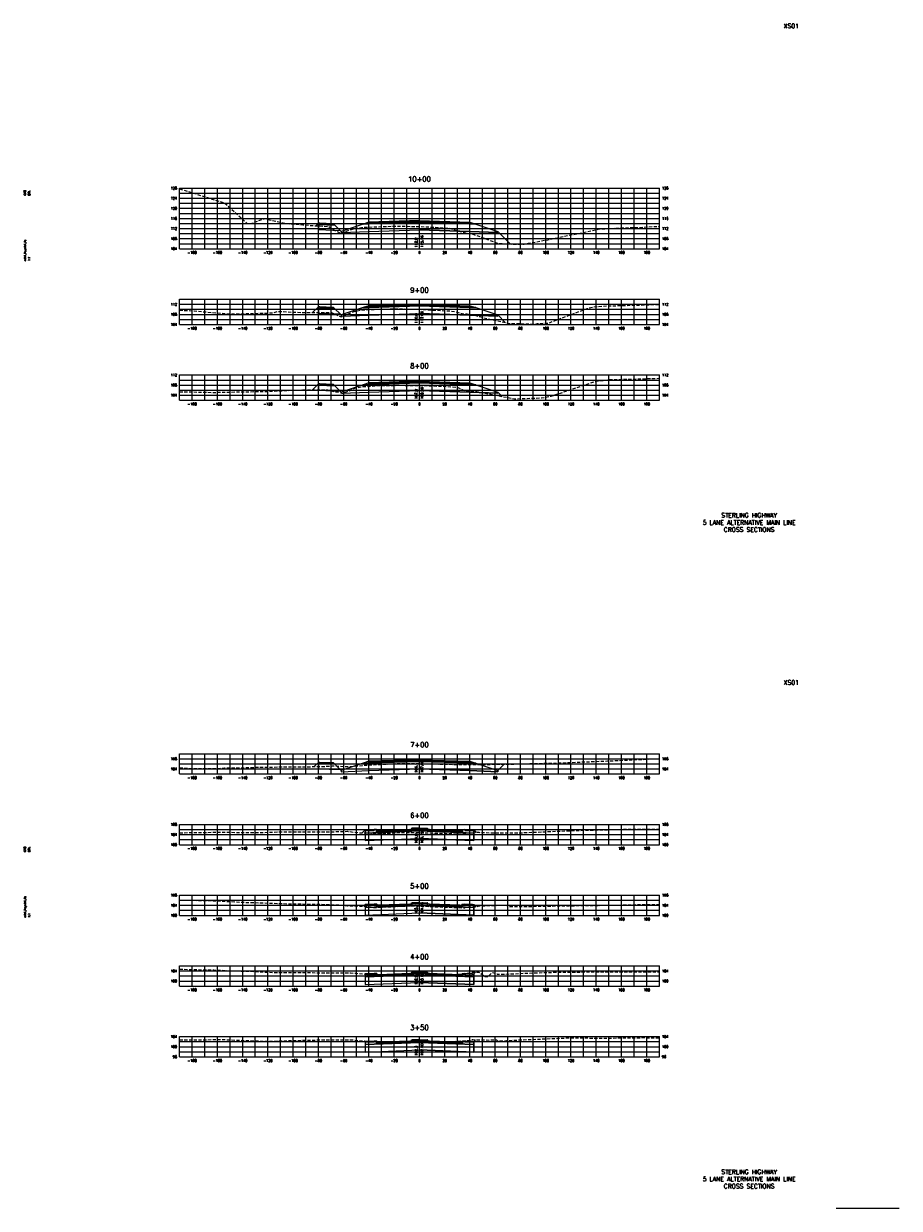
# Model space of a CAD drawing. Extents: x 37 to 10140, y -1968 to 9206.
# Tile 1 of 105: x 37 to 730, y 0 to 938. Entities that reach past the tile are written whole.
import ezdxf
from ezdxf.enums import TextEntityAlignment as Align

# ---------------------------------------------------------------- set-up
doc = ezdxf.new("R2010")
doc.units = 0
doc.header["$LTSCALE"] = 20
doc.header["$MEASUREMENT"] = 0
doc.linetypes.add('HIDDEN_050%', pattern=[0.1875, 0.125, -0.0625])
doc.layers.get('0').update_dxf_attribs({"color": 101})
for name, color, linetype in [('S-AT-TXT175', 6, 'Continuous'), ('S-AT-TXT80', 1, 'Continuous'), ('XDATUM', 3, 'Continuous'), ('XEG', 1, 'HIDDEN_050%'), ('XFG', 2, 'Continuous'), ('XGRID', 251, 'Continuous'), ('XGRIDT', 2, 'Continuous'), ('XREF-BORDER', 7, 'Continuous')]:
    doc.layers.add(name, color=color, linetype=linetype)
doc.styles.add('L100', font='simplex.shx', dxfattribs={"height": 2})
doc.styles.add('L175', font='ROMANSM.shx', dxfattribs={"height": 3.5})
doc.styles.add('L80', font='ROMANSM.shx', dxfattribs={"height": 1.6})

# ---------------------------------------------------------------- blocks, each defined once
blk = doc.blocks.new('03025_00_att1')
at = {"layer": 'S-AT-TXT175', "style": 'L175'}
for tag, p in [('NUM', (32.402, 20.822)), ('LINE1', (30.64, 1.444)), ('LINE2', (30.64, 1.161)), ('LINE3', (30.64, 0.877))]:
    blk.add_attdef(tag, text='', height=0.175, dxfattribs=at).set_placement(p, align=Align.CENTER)
at = {"layer": 'S-AT-TXT80', "style": 'L80'}
for tag, p in [('DESIGNED', (2.094, 14.201)), ('CHECKED', (2.265, 14.201)), ('DRAFTED', (2.436, 14.201)), ('PCTB', (2.094, 11.605)), ('PSCALE', (2.265, 11.605)), ('PVIEW', (2.436, 11.605))]:
    blk.add_attdef(tag, p, '', height=0.08, rotation=90, dxfattribs=at)

msp = doc.modelspace()

# ---------------------------------------------------------------- linework, layer by layer
msp.add_line((680, 0), (730, 0))
at = {"layer": 'XDATUM', "flags": 128}
for points in [[(267.96, 778.15), (270, 780.19), (270, 775.19), (287.21, 774.5), (288, 773.71), (288, 772.82), (310, 773.7), (350, 774.98), (390, 773.7), (412, 772.82), (412, 773.71), (421.94, 763.76)], [(265.4, 709.39), (270, 713.99), (270, 708.99), (287.21, 708.3), (288, 707.51), (288, 706.62), (310, 707.5), (350, 708.78), (390, 707.5), (412, 706.62), (412, 707.51), (417.99, 701.52)], [(265.27, 648.26), (270, 652.98), (270, 647.98), (287.21, 647.29), (288, 646.5), (288, 645.62), (310, 646.5), (350, 647.78), (390, 646.5), (412, 645.62), (412, 646.5), (415.51, 642.99)], [(266.64, 349.82), (270, 353.18), (270, 348.18), (287.21, 347.49), (288, 346.7), (288, 345.81), (310, 346.69), (350, 347.97), (390, 346.69), (412, 345.81), (412, 346.7), (417.01, 351.71)], [(304.67, 297.29), (307, 299.63), (307, 291.23), (350, 292.95), (393, 291.23), (393, 299.63), (394.85, 297.77)], [(305.7, 239.33), (307, 240.63), (307, 232.23), (350, 233.95), (393, 232.23), (393, 240.63), (394.74, 238.89)], [(306.9, 185.52), (307, 185.63), (307, 177.23), (350, 178.95), (393, 177.23), (393, 185.63), (394.4, 187.03)], [(306.56, 132.57), (307, 132.13), (307, 123.73), (350, 125.45), (393, 123.73), (393, 132.13), (394.34, 133.46)]]:
    msp.add_lwpolyline(points, dxfattribs=at)
at = {"layer": 'XEG', "flags": 128}
for points in [[(160, 807.5), (195.89, 796.12), (211.91, 781.44), (213.37, 780.19), (216.15, 779.9), (217.36, 780.18), (227.35, 783.87), (244.27, 780.07), (257.75, 779), (266.49, 778.22), (278.1, 777.62), (281.59, 775.13), (287.63, 772.37), (290.47, 773.33), (298.2, 775.97), (299.53, 776.2), (304.14, 776.89), (314.81, 777.36), (317.54, 777.46), (321.08, 777.58), (332.82, 777.87), (346.48, 777.61), (350, 777.57), (350.46, 777.56), (353.9, 777.4), (365.94, 776.89), (371.54, 776.26), (373.68, 776.16), (379.5, 774.58), (380.65, 773.94), (390.48, 771.99), (391.78, 771.72), (397.71, 769.61), (409.51, 765.26), (412.85, 764.12), (415.27, 764.04), (428.27, 763.51), (432.89, 763.54), (436.42, 764.33), (451.61, 767.15), (459.58, 768.74), (491.6, 775.45), (493.75, 775.74), (516.25, 776.74), (524.12, 776.92), (534.67, 777.51), (540, 777.76)], [(160, 711.33), (166.5, 711.05), (171.69, 710.71), (200.8, 708.3), (231.56, 709.13), (234.27, 709.21), (237.6, 710.34), (238.66, 710.31), (241.37, 710.21), (259.58, 709.36), (276.24, 709.44), (280.31, 709.52), (286.48, 706.67), (287.92, 706.05), (296.75, 709.7), (298.38, 710.24), (303.63, 711.39), (304.49, 711.62), (306.72, 711.68), (318.23, 712.14), (320.86, 712.17), (334.2, 712.38), (348.77, 712.05), (350, 712.02), (351.55, 711.98), (364.61, 711.21), (366.77, 711.05), (373.85, 710.81), (374.76, 710.76), (378.8, 709.96), (384.76, 708.54), (387.89, 708.34), (391.94, 708.02), (399.56, 705.67), (421.18, 700.8), (432.97, 700.59), (441.59, 700.31), (443.36, 700.74), (452.06, 701.07), (482.75, 712.59), (487.18, 713.89), (498.47, 714.7), (498.97, 714.71), (499.76, 714.73), (530.92, 715.55), (540, 715.92)], [(160, 646.76), (186.01, 646.21), (186.21, 646.21), (186.36, 646.21), (228.99, 647.03), (231.62, 647.09), (253.55, 648.09), (257.35, 648.13), (267.25, 648.29), (277.47, 648.33), (281.13, 647.29), (288.71, 645.68), (289.69, 645.71), (296.44, 648.34), (298.75, 649.5), (300.76, 649.92), (305.23, 650.8), (314.98, 651.37), (319.37, 651.6), (333.95, 651.82), (335.58, 651.83), (350, 651.65), (351.46, 651.64), (353.07, 651.61), (366.9, 651.1), (367.91, 651.06), (368.6, 651.02), (380.09, 650.27), (380.47, 650.15), (386.32, 647.52), (392.47, 647.26), (393.63, 647.23), (394.06, 647.12), (425.36, 641.09), (426.13, 641.11), (435.4, 641.43), (446.03, 641.84), (446.69, 641.88), (454.06, 643.24), (454.2, 643.28), (458.88, 644.82), (489.56, 654.94), (490.21, 655.06), (500.91, 656.37), (501, 656.37), (526.94, 657), (535.55, 657.22), (540, 657.39)], [(160, 348.98), (161.05, 348.96), (166.44, 348.46), (178.72, 348.21), (191.04, 348.4), (195.53, 348.75), (200.48, 348.92), (201.72, 348.96), (211.32, 348.98), (222.92, 349.41), (233.01, 349.34), (237.56, 349.63), (259.01, 349.67), (259.12, 349.67), (259.39, 349.67), (259.77, 349.68), (274.49, 349.98), (277.07, 350.13), (280.9, 350.37), (283.15, 350.39), (285.3, 350.29), (287.03, 350.07), (289.71, 349.99), (292.71, 349.96), (292.81, 349.95), (293.75, 349.89), (294.93, 349.98), (304.67, 350.74), (306.54, 350.87), (307.14, 350.92), (319.77, 351.61), (320.74, 351.69), (321.46, 351.73), (332.57, 352.24), (333.02, 352.26), (338.05, 352.35), (344.11, 352.32), (344.7, 352.31), (350, 352.21), (356.3, 352.09), (367.69, 351.76), (367.86, 351.76), (367.93, 351.75), (368.05, 351.75), (385.24, 351.48), (386.75, 351.45), (388.31, 351.42), (388.79, 351.38), (389.65, 351.38), (390.47, 351.45), (393.56, 351.51), (417.47, 351.72), (419.61, 351.8), (421.62, 351.82), (453.62, 352.56), (460.49, 352.73), (464.34, 352.89), (499.01, 354.33), (533.42, 355.86), (540, 356.11)], [(160, 297.42), (162.17, 297.46), (192.84, 297.92), (216.12, 297.6), (227.25, 297.73), (241.57, 298.2), (275.02, 298.29), (281.41, 298.27), (292.69, 298.58), (293.48, 298.52), (303.27, 297.3), (305.51, 297.29), (309.55, 297.45), (310.7, 297.34), (311.53, 297.3), (311.8, 296.96), (312.22, 296.5), (317.63, 296.73), (325.07, 297.09), (330.19, 297.34), (336.3, 297.62), (339.07, 297.66), (341.42, 297.72), (344.89, 297.66), (347.62, 297.59), (350, 297.52), (353.8, 297.42), (358.93, 297.26), (364.18, 297.12), (370.28, 296.95), (377.18, 296.69), (384.08, 296.33), (384.49, 296.76), (384.81, 297.13), (385.8, 297.21), (386.94, 297.24), (389.85, 297.32), (392.97, 297.4), (394.46, 297.67), (395.68, 297.99), (397, 297.78), (398.64, 297.65), (410.94, 297.35), (427.48, 297.4), (429.31, 297.42), (430.67, 297.45), (461.96, 298.8), (465.46, 298.91), (467.16, 299.01), (479.77, 299.36), (517.44, 300.36), (540, 300.19)], [(160, 244.05), (171.49, 243.96), (179.14, 243.8), (189.22, 243.49), (213.4, 242.27), (231.75, 241.74), (247.66, 241.17), (268.62, 240.89), (287.63, 240.21), (293.13, 239.66), (299.02, 239.52), (299.22, 239.51), (304.35, 239.37), (304.61, 239.35), (305.39, 239.36), (311.37, 238.69), (313.56, 238.33), (313.69, 238.31), (314.27, 238.26), (319.56, 238.51), (322.5, 238.64), (327.08, 238.85), (328.29, 238.92), (338.43, 239.4), (339.2, 239.42), (343.52, 239.61), (344.22, 239.59), (349.79, 239.47), (350, 239.45), (359.49, 238.98), (360.91, 238.93), (362.36, 238.87), (373.09, 238.39), (385.68, 238.04), (386.04, 238.03), (386.7, 238.7), (386.72, 238.7), (388.71, 238.76), (389.14, 238.78), (394.72, 238.89), (394.74, 238.89), (397.3, 239.45), (399.64, 239.61), (406.36, 239.78), (415.95, 240.05), (418.84, 240.09), (419.15, 240.1), (419.31, 239.92), (419.88, 239.13), (421.22, 239.12), (426.41, 239.04), (436.19, 239.07), (472.81, 239.69), (487.49, 239.87), (506.81, 240.19), (533.08, 240.74), (540, 240.71)], [(160, 189.39), (187.13, 188.78), (199.7, 188.21), (216.27, 187.72), (233.96, 186.83), (247.39, 186.87), (283.64, 186.42), (295.51, 186.43), (300.22, 186.16), (307.45, 185.47), (311.28, 185.33), (313.58, 185.31), (314.84, 185.22), (315.56, 185.15), (315.83, 184.85), (316.27, 184.3), (320.93, 184.48), (329.11, 184.95), (335.86, 185.3), (339.89, 185.53), (343.38, 185.58), (345.5, 185.64), (349.72, 185.56), (350, 185.55), (352.27, 185.48), (356.05, 185.32), (362.8, 185.03), (374.06, 184.5), (375.7, 184.41), (376.4, 184.39), (376.96, 185.05), (377.07, 185.19), (378.79, 185.3), (379.12, 185.31), (384.58, 185.51), (385.61, 185.57), (386.74, 185.96), (392.31, 187.14), (393.31, 187.06), (397.03, 186.96), (398.11, 186.28), (401.84, 183.61), (402.55, 183.58), (404.22, 183.72), (405.2, 184.37), (407.6, 186.75), (409.85, 186.35), (411.02, 186.36), (411.1, 186.15), (411.52, 185.35), (421.37, 185.65), (424.45, 185.75), (432.94, 186.2), (454.47, 186.89), (473.79, 187.04), (488.45, 187.29), (508.05, 187.13), (533.86, 187.41), (540, 187.35)], [(160, 133.35), (164.81, 133.31), (192.85, 133.71), (225.08, 132.42), (227.11, 132.32), (229.79, 132.33), (261.37, 133.24), (285.34, 133.45), (294.33, 133.44), (296.62, 133.54), (302.3, 132.81), (308.36, 132.46), (311.3, 132.43), (314.49, 132.37), (315.4, 132.28), (316.46, 132.25), (316.79, 131.83), (317.13, 131.45), (323.05, 131.68), (330.04, 131.97), (335.97, 132.2), (340.87, 132.48), (343.41, 132.57), (346.72, 132.67), (349.83, 132.58), (350, 132.58), (353.33, 132.5), (358.13, 132.29), (364, 132.09), (372.06, 131.67), (376.8, 131.42), (377.05, 131.71), (377.53, 132.15), (378.29, 132.23), (379.58, 132.44), (383.7, 132.54), (385.91, 132.63), (389.77, 133.21), (392.18, 133.69), (393.73, 133.47), (402.8, 133.34), (405.46, 133.27), (406.35, 133.44), (411.15, 133.47), (411.45, 132.99), (411.67, 132.57), (419.05, 132.82), (426.52, 133.24), (465.38, 134.88), (466.14, 134.9), (466.94, 134.91), (467.99, 134.93), (501.2, 134.84), (526.4, 135.17), (535.46, 135.09), (540, 135.11)]]:
    msp.add_lwpolyline(points, dxfattribs=at)
at = {"layer": 'XFG', "flags": 128}
for points in [[(270, 780.19), (270, 780.19), (267.96, 778.15)], [(270, 780.19), (270, 779.19), (283.04, 778.67), (282, 779.71), (281, 779.75), (281, 779.41), (271, 779.81), (271, 780.15), (270, 780.19)], [(270, 779.19), (270, 775.19), (287.21, 774.5), (283.04, 778.67), (270, 779.19)], [(271, 780.15), (271, 779.81), (281, 779.41), (281, 779.75), (271, 780.15)], [(350, 780.98), (310, 779.7), (305.43, 779.52), (288, 773.71), (288, 772.82), (310, 773.7), (350, 774.98)], [(350, 781.32), (310, 780.04), (310, 781.04), (305.43, 779.52), (310, 779.7), (350, 780.98)], [(350, 782.32), (310, 781.04), (310, 780.7), (350, 781.98)], [(350, 781.98), (310, 780.7), (310, 780.04), (350, 781.32)], [(350, 782.32), (390, 781.04), (390, 780.7), (350, 781.98)], [(350, 781.98), (390, 780.7), (390, 780.04), (350, 781.32)], [(350, 781.32), (390, 780.04), (390, 781.04), (394.57, 779.52), (390, 779.7), (350, 780.98)], [(350, 780.98), (390, 779.7), (394.57, 779.52), (412, 773.71), (412, 772.82), (390, 773.7), (350, 774.98)], [(288, 773.71), (287.21, 774.5)], [(412, 773.71), (412, 773.71), (421.94, 763.76)], [(270, 713.99), (270, 713.99), (265.4, 709.39)], [(270, 713.99), (270, 712.99), (283.04, 712.46), (282, 713.51), (281, 713.55), (281, 713.21), (271, 713.61), (271, 713.95), (270, 713.99)], [(271, 713.95), (271, 713.61), (281, 713.21), (281, 713.55), (271, 713.95)], [(350, 714.78), (310, 713.5), (305.43, 713.32), (288, 707.51), (288, 706.62), (310, 707.5), (350, 708.78)], [(350, 715.12), (310, 713.84), (310, 714.84), (305.43, 713.32), (310, 713.5), (350, 714.78)], [(350, 716.12), (310, 714.84), (310, 714.5), (350, 715.78)], [(350, 715.78), (310, 714.5), (310, 713.84), (350, 715.12)], [(350, 716.12), (390, 714.84), (390, 714.5), (350, 715.78)], [(350, 715.78), (390, 714.5), (390, 713.84), (350, 715.12)], [(350, 715.12), (390, 713.84), (390, 714.84), (394.57, 713.32), (390, 713.5), (350, 714.78)], [(350, 714.78), (390, 713.5), (394.57, 713.32), (412, 707.51), (412, 706.62), (390, 707.5), (350, 708.78)], [(270, 712.99), (270, 708.99), (287.21, 708.3), (283.04, 712.46), (270, 712.99)], [(288, 707.51), (287.21, 708.3)], [(412, 707.51), (412, 707.51), (417.99, 701.52)], [(270, 652.98), (270, 652.98), (265.27, 648.26)], [(270, 652.98), (270, 651.98), (283.04, 651.46), (282, 652.5), (281, 652.54), (281, 652.2), (271, 652.6), (271, 652.94), (270, 652.98)], [(270, 651.98), (270, 647.98), (287.21, 647.29), (283.04, 651.46), (270, 651.98)], [(271, 652.94), (271, 652.6), (281, 652.2), (281, 652.54), (271, 652.94)], [(350, 653.78), (310, 652.5), (305.43, 652.31), (288, 646.5), (288, 645.62), (310, 646.5), (350, 647.78)], [(350, 654.12), (310, 652.84), (310, 653.84), (305.43, 652.31), (310, 652.5), (350, 653.78)], [(350, 655.12), (310, 653.84), (310, 653.5), (350, 654.78)], [(350, 654.78), (310, 653.5), (310, 652.84), (350, 654.12)], [(350, 655.12), (390, 653.84), (390, 653.5), (350, 654.78)], [(350, 654.78), (390, 653.5), (390, 652.84), (350, 654.12)], [(350, 654.12), (390, 652.84), (390, 653.84), (394.57, 652.31), (390, 652.5), (350, 653.78)], [(350, 653.78), (390, 652.5), (394.57, 652.31), (412, 646.5), (412, 645.62), (390, 646.5), (350, 647.78)], [(288, 646.5), (287.21, 647.29)], [(412, 646.5), (412, 646.5), (415.51, 642.99)], [(270, 353.18), (270, 353.18), (266.64, 349.82)], [(270, 353.18), (270, 352.18), (283.04, 351.66), (282, 352.7), (281, 352.74), (281, 352.4), (271, 352.8), (271, 353.14), (270, 353.18)], [(270, 352.18), (270, 348.18), (287.21, 347.49), (283.04, 351.66), (270, 352.18)], [(271, 353.14), (271, 352.8), (281, 352.4), (281, 352.74), (271, 353.14)], [(288, 346.7), (287.21, 347.49)], [(350, 353.97), (310, 352.69), (305.43, 352.51), (288, 346.7), (288, 345.81), (310, 346.69), (350, 347.97)], [(350, 354.31), (310, 353.03), (310, 354.03), (305.43, 352.51), (310, 352.69), (350, 353.97)], [(350, 355.31), (310, 354.03), (310, 353.69), (350, 354.97)], [(350, 354.97), (310, 353.69), (310, 353.03), (350, 354.31)], [(350, 355.31), (390, 354.03), (390, 353.69), (350, 354.97)], [(350, 354.97), (390, 353.69), (390, 353.03), (350, 354.31)], [(350, 354.31), (390, 353.03), (390, 354.03), (394.57, 352.51), (390, 352.69), (350, 353.97)], [(350, 353.97), (390, 352.69), (394.57, 352.51), (412, 346.7), (412, 345.81), (390, 346.69), (350, 347.97)], [(412, 346.7), (412, 346.7), (417.01, 351.71)], [(350, 300.29), (344, 300.29), (344, 299.05), (318, 298.01), (316, 298.09), (316, 299.99), (314, 299.91), (314, 299.25), (308, 299.01), (308, 299.67), (307, 299.63), (307, 297.23), (350, 298.95)], [(344, 300.95), (344, 299.05), (343.24, 299.02), (342, 298.97), (342, 299.97), (343.24, 300.02), (343.46, 300.51), (343.76, 300.84), (344, 300.95)], [(350, 300.95), (344, 300.95), (344, 300.29), (350, 300.29)], [(350, 300.95), (356, 300.95), (356, 300.29), (350, 300.29)], [(350, 300.29), (356, 300.29), (356, 299.05), (382, 298.01), (384, 298.09), (384, 299.99), (386, 299.91), (386, 299.25), (392, 299.01), (392, 299.67), (393, 299.63), (393, 297.23), (350, 298.95)], [(356, 300.95), (356, 299.05), (356.76, 299.02), (358, 298.97), (358, 299.97), (356.76, 300.02), (356.54, 300.51), (356.24, 300.84), (356, 300.95)], [(307, 299.63), (307, 299.63), (304.67, 297.29)], [(350, 298.95), (307, 297.23), (307, 291.23), (350, 292.95)], [(314, 299.91), (308, 299.67), (308, 299.01), (314, 299.25), (314, 299.91)], [(316, 299.99), (316, 298.09), (316.76, 298.06), (318, 298.01), (318, 299.01), (316.76, 299.06), (316.54, 299.55), (316.24, 299.88), (316, 299.99)], [(342, 299.97), (318, 299.01), (318, 298.67), (342, 299.63), (342, 299.97)], [(342, 299.63), (318, 298.67), (318, 298.01), (342, 298.97), (342, 299.63)], [(350, 298.95), (393, 297.23), (393, 291.23), (350, 292.95)], [(358, 299.97), (358, 299.63), (382, 298.67), (382, 299.01), (358, 299.97)], [(358, 299.63), (358, 298.97), (382, 298.01), (382, 298.67), (358, 299.63)], [(384, 299.99), (384, 298.09), (383.24, 298.06), (382, 298.01), (382, 299.01), (383.24, 299.06), (383.46, 299.55), (383.76, 299.88), (384, 299.99)], [(386, 299.91), (386, 299.25), (392, 299.01), (392, 299.67), (386, 299.91)], [(393, 299.63), (393, 299.63), (394.85, 297.77)], [(307, 240.63), (307, 240.63), (305.7, 239.33)], [(350, 241.29), (344, 241.29), (344, 240.05), (318, 239.01), (316, 239.09), (316, 240.99), (314, 240.91), (314, 240.25), (308, 240.01), (308, 240.67), (307, 240.63), (307, 238.23), (350, 239.95)], [(350, 239.95), (307, 238.23), (307, 232.23), (350, 233.95)], [(314, 240.91), (308, 240.67), (308, 240.01), (314, 240.25), (314, 240.91)], [(316, 240.99), (316, 239.09), (316.76, 239.06), (318, 239.01), (318, 240.01), (316.76, 240.06), (316.54, 240.55), (316.24, 240.88), (316, 240.99)], [(342, 240.97), (318, 240.01), (318, 239.67), (342, 240.63), (342, 240.97)], [(342, 240.63), (318, 239.67), (318, 239.01), (342, 239.97), (342, 240.63)], [(344, 241.95), (344, 240.05), (343.24, 240.02), (342, 239.97), (342, 240.97), (343.24, 241.02), (343.46, 241.51), (343.76, 241.84), (344, 241.95)], [(350, 241.95), (344, 241.95), (344, 241.29), (350, 241.29)], [(350, 241.95), (356, 241.95), (356, 241.29), (350, 241.29)], [(350, 241.29), (356, 241.29), (356, 240.05), (382, 239.01), (384, 239.09), (384, 240.99), (386, 240.91), (386, 240.25), (392, 240.01), (392, 240.67), (393, 240.63), (393, 238.23), (350, 239.95)], [(350, 239.95), (393, 238.23), (393, 232.23), (350, 233.95)], [(356, 241.95), (356, 240.05), (356.76, 240.02), (358, 239.97), (358, 240.97), (356.76, 241.02), (356.54, 241.51), (356.24, 241.84), (356, 241.95)], [(358, 240.97), (358, 240.63), (382, 239.67), (382, 240.01), (358, 240.97)], [(358, 240.63), (358, 239.97), (382, 239.01), (382, 239.67), (358, 240.63)], [(384, 240.99), (384, 239.09), (383.24, 239.06), (382, 239.01), (382, 240.01), (383.24, 240.06), (383.46, 240.55), (383.76, 240.88), (384, 240.99)], [(386, 240.91), (386, 240.25), (392, 240.01), (392, 240.67), (386, 240.91)], [(393, 240.63), (393, 240.63), (394.74, 238.89)], [(307, 185.63), (307, 185.63), (306.9, 185.52)], [(350, 186.29), (344, 186.29), (344, 185.05), (318, 184.01), (316, 184.09), (316, 185.99), (314, 185.91), (314, 185.25), (308, 185.01), (308, 185.67), (307, 185.63), (307, 183.23), (350, 184.95)], [(350, 184.95), (307, 183.23), (307, 177.23), (350, 178.95)], [(314, 185.91), (308, 185.67), (308, 185.01), (314, 185.25), (314, 185.91)], [(316, 185.99), (316, 184.09), (316.76, 184.06), (318, 184.01), (318, 185.01), (316.76, 185.06), (316.54, 185.55), (316.24, 185.88), (316, 185.99)], [(342, 185.97), (318, 185.01), (318, 184.67), (342, 185.63), (342, 185.97)], [(342, 185.63), (318, 184.67), (318, 184.01), (342, 184.97), (342, 185.63)], [(344, 186.95), (344, 185.05), (343.24, 185.02), (342, 184.97), (342, 185.97), (343.24, 186.02), (343.46, 186.51), (343.76, 186.84), (344, 186.95)], [(350, 186.95), (344, 186.95), (344, 186.29), (350, 186.29)], [(350, 186.95), (356, 186.95), (356, 186.29), (350, 186.29)], [(350, 186.29), (356, 186.29), (356, 185.05), (382, 184.01), (384, 184.09), (384, 185.99), (386, 185.91), (386, 185.25), (392, 185.01), (392, 185.67), (393, 185.63), (393, 183.23), (350, 184.95)], [(350, 184.95), (393, 183.23), (393, 177.23), (350, 178.95)], [(356, 186.95), (356, 185.05), (356.76, 185.02), (358, 184.97), (358, 185.97), (356.76, 186.02), (356.54, 186.51), (356.24, 186.84), (356, 186.95)], [(358, 185.97), (358, 185.63), (382, 184.67), (382, 185.01), (358, 185.97)], [(358, 185.63), (358, 184.97), (382, 184.01), (382, 184.67), (358, 185.63)], [(384, 185.99), (384, 184.09), (383.24, 184.06), (382, 184.01), (382, 185.01), (383.24, 185.06), (383.46, 185.55), (383.76, 185.88), (384, 185.99)], [(386, 185.91), (386, 185.25), (392, 185.01), (392, 185.67), (386, 185.91)], [(393, 185.63), (393, 185.63), (394.4, 187.03)], [(307, 132.13), (307, 132.13), (306.56, 132.57)], [(350, 132.79), (344, 132.79), (344, 131.55), (318, 130.51), (316, 130.59), (316, 132.49), (314, 132.41), (314, 131.75), (308, 131.51), (308, 132.17), (307, 132.13), (307, 129.73), (350, 131.45)], [(350, 131.45), (307, 129.73), (307, 123.73), (350, 125.45)], [(314, 132.41), (308, 132.17), (308, 131.51), (314, 131.75), (314, 132.41)], [(316, 132.49), (316, 130.59), (316.76, 130.56), (318, 130.51), (318, 131.51), (316.76, 131.56), (316.54, 132.05), (316.24, 132.38), (316, 132.49)], [(342, 132.47), (318, 131.51), (318, 131.17), (342, 132.13), (342, 132.47)], [(342, 132.13), (318, 131.17), (318, 130.51), (342, 131.47), (342, 132.13)], [(344, 133.45), (344, 131.55), (343.24, 131.52), (342, 131.47), (342, 132.47), (343.24, 132.52), (343.46, 133.01), (343.76, 133.34), (344, 133.45)], [(350, 133.45), (344, 133.45), (344, 132.79), (350, 132.79)], [(350, 133.45), (356, 133.45), (356, 132.79), (350, 132.79)], [(350, 132.79), (356, 132.79), (356, 131.55), (382, 130.51), (384, 130.59), (384, 132.49), (386, 132.41), (386, 131.75), (392, 131.51), (392, 132.17), (393, 132.13), (393, 129.73), (350, 131.45)], [(350, 131.45), (393, 129.73), (393, 123.73), (350, 125.45)], [(356, 133.45), (356, 131.55), (356.76, 131.52), (358, 131.47), (358, 132.47), (356.76, 132.52), (356.54, 133.01), (356.24, 133.34), (356, 133.45)], [(358, 132.47), (358, 132.13), (382, 131.17), (382, 131.51), (358, 132.47)], [(358, 132.13), (358, 131.47), (382, 130.51), (382, 131.17), (358, 132.13)], [(384, 132.49), (384, 130.59), (383.24, 130.56), (382, 130.51), (382, 131.51), (383.24, 131.56), (383.46, 132.05), (383.76, 132.38), (384, 132.49)], [(386, 132.41), (386, 131.75), (392, 131.51), (392, 132.17), (386, 132.41)], [(393, 132.13), (393, 132.13), (394.34, 133.46)]]:
    msp.add_lwpolyline(points, dxfattribs=at)
at = {"layer": 'XGRID'}
for p, q in [((160, 760), (160, 808)), ((160, 808), (540, 808)), ((170, 760), (170, 808)), ((180, 760), (180, 808)), ((190, 760), (190, 808)), ((200, 760), (200, 808)), ((210, 760), (210, 808)), ((220, 760), (220, 808)), ((230, 760), (230, 808)), ((240, 760), (240, 808)), ((250, 760), (250, 808)), ((260, 760), (260, 808)), ((270, 760), (270, 808)), ((280, 760), (280, 808)), ((290, 760), (290, 808)), ((300, 760), (300, 808)), ((310, 760), (310, 808)), ((320, 760), (320, 808)), ((330, 760), (330, 808)), ((340, 760), (340, 808)), ((350, 760), (350, 808)), ((360, 760), (360, 808)), ((370, 760), (370, 808)), ((380, 760), (380, 808)), ((390, 760), (390, 808)), ((400, 760), (400, 808)), ((410, 760), (410, 808)), ((420, 760), (420, 808)), ((430, 760), (430, 808)), ((440, 760), (440, 808)), ((450, 760), (450, 808)), ((460, 760), (460, 808)), ((470, 760), (470, 808)), ((480, 760), (480, 808)), ((490, 760), (490, 808)), ((500, 760), (500, 808)), ((510, 760), (510, 808)), ((520, 760), (520, 808)), ((530, 760), (530, 808)), ((540, 760), (540, 808)), ((160, 804), (540, 804)), ((160, 800), (540, 800)), ((160, 796), (540, 796)), ((160, 792), (540, 792)), ((160, 788), (540, 788)), ((160, 784), (540, 784)), ((160, 780), (540, 780)), ((160, 776), (540, 776)), ((160, 772), (540, 772)), ((160, 768), (540, 768)), ((160, 764), (540, 764)), ((160, 760), (540, 760)), ((160, 700), (160, 720)), ((160, 720), (540, 720)), ((160, 716), (540, 716)), ((170, 700), (170, 720)), ((180, 700), (180, 720)), ((190, 700), (190, 720)), ((200, 700), (200, 720)), ((210, 700), (210, 720)), ((220, 700), (220, 720)), ((230, 700), (230, 720)), ((240, 700), (240, 720)), ((250, 700), (250, 720)), ((260, 700), (260, 720)), ((270, 700), (270, 720)), ((280, 700), (280, 720)), ((290, 700), (290, 720)), ((300, 700), (300, 720)), ((310, 700), (310, 720)), ((320, 700), (320, 720)), ((330, 700), (330, 720)), ((340, 700), (340, 720)), ((350, 700), (350, 720)), ((360, 700), (360, 720)), ((370, 700), (370, 720)), ((380, 700), (380, 720)), ((390, 700), (390, 720)), ((400, 700), (400, 720)), ((410, 700), (410, 720)), ((420, 700), (420, 720)), ((430, 700), (430, 720)), ((440, 700), (440, 720)), ((450, 700), (450, 720)), ((460, 700), (460, 720)), ((470, 700), (470, 720)), ((480, 700), (480, 720)), ((490, 700), (490, 720)), ((500, 700), (500, 720)), ((510, 700), (510, 720)), ((520, 700), (520, 720)), ((530, 700), (530, 720)), ((540, 700), (540, 720)), ((160, 712), (540, 712)), ((160, 708), (540, 708)), ((160, 704), (540, 704)), ((160, 700), (540, 700)), ((160, 640), (160, 660)), ((160, 660), (540, 660)), ((170, 640), (170, 660)), ((180, 640), (180, 660)), ((190, 640), (190, 660)), ((200, 640), (200, 660)), ((210, 640), (210, 660)), ((220, 640), (220, 660)), ((230, 640), (230, 660)), ((240, 640), (240, 660)), ((250, 640), (250, 660)), ((260, 640), (260, 660)), ((270, 640), (270, 660)), ((280, 640), (280, 660)), ((290, 640), (290, 660)), ((300, 640), (300, 660)), ((310, 640), (310, 660)), ((320, 640), (320, 660)), ((330, 640), (330, 660)), ((340, 640), (340, 660)), ((350, 640), (350, 660)), ((360, 640), (360, 660)), ((370, 640), (370, 660)), ((380, 640), (380, 660)), ((390, 640), (390, 660)), ((400, 640), (400, 660)), ((410, 640), (410, 660)), ((420, 640), (420, 660)), ((430, 640), (430, 660)), ((440, 640), (440, 660)), ((450, 640), (450, 660)), ((460, 640), (460, 660)), ((470, 640), (470, 660)), ((480, 640), (480, 660)), ((490, 640), (490, 660)), ((500, 640), (500, 660)), ((510, 640), (510, 660)), ((520, 640), (520, 660)), ((530, 640), (530, 660)), ((540, 640), (540, 660)), ((160, 656), (540, 656)), ((160, 652), (540, 652)), ((160, 648), (540, 648)), ((160, 644), (540, 644)), ((160, 640), (540, 640)), ((160, 344), (160, 360)), ((160, 360), (540, 360)), ((170, 344), (170, 360)), ((180, 344), (180, 360)), ((190, 344), (190, 360)), ((200, 344), (200, 360)), ((210, 344), (210, 360)), ((220, 344), (220, 360)), ((230, 344), (230, 360)), ((240, 344), (240, 360)), ((250, 344), (250, 360)), ((260, 344), (260, 360)), ((270, 344), (270, 360)), ((280, 344), (280, 360)), ((290, 344), (290, 360)), ((300, 344), (300, 360)), ((310, 344), (310, 360)), ((320, 344), (320, 360)), ((330, 344), (330, 360)), ((340, 344), (340, 360)), ((350, 344), (350, 360)), ((360, 344), (360, 360)), ((370, 344), (370, 360)), ((380, 344), (380, 360)), ((390, 344), (390, 360)), ((400, 344), (400, 360)), ((410, 344), (410, 360)), ((420, 344), (420, 360)), ((430, 344), (430, 360)), ((440, 344), (440, 360)), ((450, 344), (450, 360)), ((460, 344), (460, 360)), ((470, 344), (470, 360)), ((480, 344), (480, 360)), ((490, 344), (490, 360)), ((500, 344), (500, 360)), ((510, 344), (510, 360)), ((520, 344), (520, 360)), ((530, 344), (530, 360)), ((540, 344), (540, 360)), ((160, 356), (540, 356)), ((160, 352), (540, 352)), ((160, 348), (540, 348)), ((160, 344), (540, 344)), ((160, 288), (160, 304)), ((160, 304), (540, 304)), ((170, 288), (170, 304)), ((180, 288), (180, 304)), ((190, 288), (190, 304)), ((200, 288), (200, 304)), ((210, 288), (210, 304)), ((220, 288), (220, 304)), ((230, 288), (230, 304)), ((240, 288), (240, 304)), ((250, 288), (250, 304)), ((260, 288), (260, 304)), ((270, 288), (270, 304)), ((280, 288), (280, 304)), ((290, 288), (290, 304)), ((300, 288), (300, 304)), ((310, 288), (310, 304)), ((320, 288), (320, 304)), ((330, 288), (330, 304)), ((340, 288), (340, 304)), ((350, 288), (350, 304)), ((360, 288), (360, 304)), ((370, 288), (370, 304)), ((380, 288), (380, 304)), ((390, 288), (390, 304)), ((400, 288), (400, 304)), ((410, 288), (410, 304)), ((420, 288), (420, 304)), ((430, 288), (430, 304)), ((440, 288), (440, 304)), ((450, 288), (450, 304)), ((460, 288), (460, 304)), ((470, 288), (470, 304)), ((480, 288), (480, 304)), ((490, 288), (490, 304)), ((500, 288), (500, 304)), ((510, 288), (510, 304)), ((520, 288), (520, 304)), ((530, 288), (530, 304)), ((540, 288), (540, 304)), ((160, 300), (540, 300)), ((160, 296), (540, 296)), ((160, 292), (540, 292)), ((160, 288), (540, 288)), ((160, 232), (160, 248)), ((160, 248), (540, 248)), ((160, 244), (540, 244)), ((170, 232), (170, 248)), ((180, 232), (180, 248)), ((190, 232), (190, 248)), ((200, 232), (200, 248)), ((210, 232), (210, 248)), ((220, 232), (220, 248)), ((230, 232), (230, 248)), ((240, 232), (240, 248)), ((250, 232), (250, 248)), ((260, 232), (260, 248)), ((270, 232), (270, 248)), ((280, 232), (280, 248)), ((290, 232), (290, 248)), ((300, 232), (300, 248)), ((310, 232), (310, 248)), ((320, 232), (320, 248)), ((330, 232), (330, 248)), ((340, 232), (340, 248)), ((350, 232), (350, 248)), ((360, 232), (360, 248)), ((370, 232), (370, 248)), ((380, 232), (380, 248)), ((390, 232), (390, 248)), ((400, 232), (400, 248)), ((410, 232), (410, 248)), ((420, 232), (420, 248)), ((430, 232), (430, 248)), ((440, 232), (440, 248)), ((450, 232), (450, 248)), ((460, 232), (460, 248)), ((470, 232), (470, 248)), ((480, 232), (480, 248)), ((490, 232), (490, 248)), ((500, 232), (500, 248)), ((510, 232), (510, 248)), ((520, 232), (520, 248)), ((530, 232), (530, 248)), ((540, 232), (540, 248)), ((160, 240), (540, 240)), ((160, 236), (540, 236)), ((160, 232), (540, 232)), ((160, 176), (160, 192)), ((160, 192), (540, 192)), ((160, 188), (540, 188)), ((170, 176), (170, 192)), ((180, 176), (180, 192)), ((190, 176), (190, 192)), ((200, 176), (200, 192)), ((210, 176), (210, 192)), ((220, 176), (220, 192)), ((230, 176), (230, 192)), ((240, 176), (240, 192)), ((250, 176), (250, 192)), ((260, 176), (260, 192)), ((270, 176), (270, 192)), ((280, 176), (280, 192)), ((290, 176), (290, 192)), ((300, 176), (300, 192)), ((310, 176), (310, 192)), ((320, 176), (320, 192)), ((330, 176), (330, 192)), ((340, 176), (340, 192)), ((350, 176), (350, 192)), ((360, 176), (360, 192)), ((370, 176), (370, 192)), ((380, 176), (380, 192)), ((390, 176), (390, 192)), ((400, 176), (400, 192)), ((410, 176), (410, 192)), ((420, 176), (420, 192)), ((430, 176), (430, 192)), ((440, 176), (440, 192)), ((450, 176), (450, 192)), ((460, 176), (460, 192)), ((470, 176), (470, 192)), ((480, 176), (480, 192)), ((490, 176), (490, 192)), ((500, 176), (500, 192)), ((510, 176), (510, 192)), ((520, 176), (520, 192)), ((530, 176), (530, 192)), ((540, 176), (540, 192)), ((160, 184), (540, 184)), ((160, 180), (540, 180)), ((160, 176), (540, 176)), ((160, 120), (160, 136)), ((160, 136), (540, 136)), ((160, 132), (540, 132)), ((170, 120), (170, 136)), ((180, 120), (180, 136)), ((190, 120), (190, 136)), ((200, 120), (200, 136)), ((210, 120), (210, 136)), ((220, 120), (220, 136)), ((230, 120), (230, 136)), ((240, 120), (240, 136)), ((250, 120), (250, 136)), ((260, 120), (260, 136)), ((270, 120), (270, 136)), ((280, 120), (280, 136)), ((290, 120), (290, 136)), ((300, 120), (300, 136)), ((310, 120), (310, 136)), ((320, 120), (320, 136)), ((330, 120), (330, 136)), ((340, 120), (340, 136)), ((350, 120), (350, 136)), ((360, 120), (360, 136)), ((370, 120), (370, 136)), ((380, 120), (380, 136)), ((390, 120), (390, 136)), ((400, 120), (400, 136)), ((410, 120), (410, 136)), ((420, 120), (420, 136)), ((430, 120), (430, 136)), ((440, 120), (440, 136)), ((450, 120), (450, 136)), ((460, 120), (460, 136)), ((470, 120), (470, 136)), ((480, 120), (480, 136)), ((490, 120), (490, 136)), ((500, 120), (500, 136)), ((510, 120), (510, 136)), ((520, 120), (520, 136)), ((530, 120), (530, 136)), ((540, 120), (540, 136)), ((160, 128), (540, 128)), ((160, 124), (540, 124)), ((160, 120), (540, 120))]:
    msp.add_line(p, q, dxfattribs=at)

# ---------------------------------------------------------------- block references
at = {"layer": 'XREF-BORDER'}
ref = msp.add_blockref('03025_00_att1', (-3.55, 518.23), dxfattribs=dict(at, xscale=20, yscale=20, zscale=20))
ref.add_attrib('LINE1', 'STERLING HIGHWAY', dxfattribs={"layer": 'S-AT-TXT175', "height": 3.5, "style": 'L175'}).set_placement((611.07, 547.1), align=Align.CENTER)
ref.add_attrib('LINE2', '5 LANE ALTERNATIVE MAIN LINE', dxfattribs={"layer": 'S-AT-TXT175', "height": 3.5, "style": 'L175'}).set_placement((611.07, 541.44), align=Align.CENTER)
ref.add_attrib('LINE3', 'CROSS SECTIONS', dxfattribs={"layer": 'S-AT-TXT175', "height": 3.5, "style": 'L175'}).set_placement((611.07, 535.77), align=Align.CENTER)
ref.add_attrib('NUM', 'XS01', dxfattribs={"layer": 'S-AT-TXT175', "height": 3.5, "style": 'L175'}).set_placement((644.49, 934.66), align=Align.CENTER)
ref.add_attrib('DESIGNED', 'CAB', (38.34, 802.25), dxfattribs={"layer": 'S-AT-TXT80', "height": 1.6, "rotation": 90, "style": 'L80'})
ref.add_attrib('CHECKED', 'DRL', (41.75, 802.25), dxfattribs={"layer": 'S-AT-TXT80', "height": 1.6, "rotation": 90, "style": 'L80'})
ref.add_attrib('PCTB', 'adot_hs,adot_fs', (38.34, 750.32), dxfattribs={"layer": 'S-AT-TXT80', "height": 1.6, "rotation": 90, "style": 'L80'})
ref.add_attrib('PSCALE', '1:1', (41.75, 750.32), dxfattribs={"layer": 'S-AT-TXT80', "height": 1.6, "rotation": 90, "style": 'L80'})
ref = msp.add_blockref('03025_00_att1', (-3.55, -1.77), dxfattribs=dict(at, xscale=20, yscale=20, zscale=20))
ref.add_attrib('LINE1', 'STERLING HIGHWAY', dxfattribs={"layer": 'S-AT-TXT175', "height": 3.5, "style": 'L175'}).set_placement((611.07, 27.1), align=Align.CENTER)
ref.add_attrib('LINE2', '5 LANE ALTERNATIVE MAIN LINE', dxfattribs={"layer": 'S-AT-TXT175', "height": 3.5, "style": 'L175'}).set_placement((611.07, 21.44), align=Align.CENTER)
ref.add_attrib('LINE3', 'CROSS SECTIONS', dxfattribs={"layer": 'S-AT-TXT175', "height": 3.5, "style": 'L175'}).set_placement((611.07, 15.77), align=Align.CENTER)
ref.add_attrib('NUM', 'XS01', dxfattribs={"layer": 'S-AT-TXT175', "height": 3.5, "style": 'L175'}).set_placement((644.49, 414.66), align=Align.CENTER)
ref.add_attrib('DESIGNED', 'CAB', (38.34, 282.25), dxfattribs={"layer": 'S-AT-TXT80', "height": 1.6, "rotation": 90, "style": 'L80'})
ref.add_attrib('CHECKED', 'DRL', (41.75, 282.25), dxfattribs={"layer": 'S-AT-TXT80', "height": 1.6, "rotation": 90, "style": 'L80'})
ref.add_attrib('PCTB', 'adot_hs,adot_fs', (38.34, 230.32), dxfattribs={"layer": 'S-AT-TXT80', "height": 1.6, "rotation": 90, "style": 'L80'})
ref.add_attrib('PSCALE', '1:1', (41.75, 230.32), dxfattribs={"layer": 'S-AT-TXT80', "height": 1.6, "rotation": 90, "style": 'L80'})

# ---------------------------------------------------------------- texts
at = {"layer": 'XGRIDT', "style": 'L100'}
for s, p in [('10+00', (350, 812)), ('9+00', (350, 724)), ('8+00', (350, 664)), ('7+00', (350, 364)), ('6+00', (350, 308)), ('5+00', (350, 252)), ('4+00', (350, 196)), ('3+50', (350, 140))]:
    msp.add_text(s, height=4, dxfattribs=at).set_placement(p, align=Align.BOTTOM_CENTER)
for s, p in [('128', (158, 808)), ('124', (158, 800)), ('120', (158, 792)), ('116', (158, 784)), ('112', (158, 776)), ('108', (158, 768)), ('104', (158, 760)), ('112', (158, 716)), ('108', (158, 708)), ('104', (158, 700)), ('112', (158, 660)), ('108', (158, 652)), ('104', (158, 644)), ('108', (158, 356)), ('104', (158, 348)), ('108', (158, 304)), ('104', (158, 296)), ('100', (158, 288)), ('108', (158, 248)), ('104', (158, 240)), ('100', (158, 232)), ('104', (158, 188)), ('100', (158, 180)), ('104', (158, 136)), ('100', (158, 128)), ('96', (158, 120))]:
    msp.add_text(s, height=2, dxfattribs=at).set_placement(p, align=Align.MIDDLE_RIGHT)
for s, p in [('128', (542, 808)), ('124', (542, 800)), ('120', (542, 792)), ('116', (542, 784)), ('112', (542, 776)), ('108', (542, 768)), ('104', (542, 760)), ('112', (542, 716)), ('108', (542, 708)), ('104', (542, 700)), ('112', (542, 660)), ('108', (542, 652)), ('104', (542, 644)), ('108', (542, 356)), ('104', (542, 348)), ('108', (542, 304)), ('104', (542, 296)), ('100', (542, 288)), ('108', (542, 248)), ('104', (542, 240)), ('100', (542, 232)), ('104', (542, 188)), ('100', (542, 180)), ('104', (542, 136)), ('100', (542, 128)), ('96', (542, 120))]:
    msp.add_text(s, height=2, dxfattribs=at).set_placement(p, align=Align.MIDDLE_LEFT)
for s, p in [('112.8', (349, 761)), ('110.0', (349, 701)), ('107.8', (349, 641)), ('106.1', (349, 345)), ('104.8', (349, 289)), ('103.7', (349, 233)), ('102.8', (349, 177)), ('102.3', (349, 121))]:
    msp.add_text(s, height=2, rotation=90, dxfattribs=at).set_placement(p, align=Align.BOTTOM_LEFT)
for s, p in [('115.16', (351, 761)), ('112.06', (351, 701)), ('109.56', (351, 641)), ('107.66', (351, 345)), ('106.15', (351, 289)), ('104.65', (351, 233)), ('103.15', (351, 177)), ('102.40', (351, 121))]:
    msp.add_text(s, height=2, rotation=90, dxfattribs=at).set_placement(p, align=Align.TOP_LEFT)
for s, p in [('-180', (170, 758)), ('-160', (190, 758)), ('-140', (210, 758)), ('-120', (230, 758)), ('-100', (250, 758)), ('-80', (270, 758)), ('-60', (290, 758)), ('-40', (310, 758)), ('-20', (330, 758)), ('0', (350, 758)), ('20', (370, 758)), ('40', (390, 758)), ('60', (410, 758)), ('80', (430, 758)), ('100', (450, 758)), ('120', (470, 758)), ('140', (490, 758)), ('160', (510, 758)), ('180', (530, 758)), ('-180', (170, 698)), ('-160', (190, 698)), ('-140', (210, 698)), ('-120', (230, 698)), ('-100', (250, 698)), ('-80', (270, 698)), ('-60', (290, 698)), ('-40', (310, 698)), ('-20', (330, 698)), ('0', (350, 698)), ('20', (370, 698)), ('40', (390, 698)), ('60', (410, 698)), ('80', (430, 698)), ('100', (450, 698)), ('120', (470, 698)), ('140', (490, 698)), ('160', (510, 698)), ('180', (530, 698)), ('-180', (170, 638)), ('-160', (190, 638)), ('-140', (210, 638)), ('-120', (230, 638)), ('-100', (250, 638)), ('-80', (270, 638)), ('-60', (290, 638)), ('-40', (310, 638)), ('-20', (330, 638)), ('0', (350, 638)), ('20', (370, 638)), ('40', (390, 638)), ('60', (410, 638)), ('80', (430, 638)), ('100', (450, 638)), ('120', (470, 638)), ('140', (490, 638)), ('160', (510, 638)), ('180', (530, 638)), ('-180', (170, 342)), ('-160', (190, 342)), ('-140', (210, 342)), ('-120', (230, 342)), ('-100', (250, 342)), ('-80', (270, 342)), ('-60', (290, 342)), ('-40', (310, 342)), ('-20', (330, 342)), ('0', (350, 342)), ('20', (370, 342)), ('40', (390, 342)), ('60', (410, 342)), ('80', (430, 342)), ('100', (450, 342)), ('120', (470, 342)), ('140', (490, 342)), ('160', (510, 342)), ('180', (530, 342)), ('-180', (170, 286)), ('-160', (190, 286)), ('-140', (210, 286)), ('-120', (230, 286)), ('-100', (250, 286)), ('-80', (270, 286)), ('-60', (290, 286)), ('-40', (310, 286)), ('-20', (330, 286)), ('0', (350, 286)), ('20', (370, 286)), ('40', (390, 286)), ('60', (410, 286)), ('80', (430, 286)), ('100', (450, 286)), ('120', (470, 286)), ('140', (490, 286)), ('160', (510, 286)), ('180', (530, 286)), ('-180', (170, 230)), ('-160', (190, 230)), ('-140', (210, 230)), ('-120', (230, 230)), ('-100', (250, 230)), ('-80', (270, 230)), ('-60', (290, 230)), ('-40', (310, 230)), ('-20', (330, 230)), ('0', (350, 230)), ('20', (370, 230)), ('40', (390, 230)), ('60', (410, 230)), ('80', (430, 230)), ('100', (450, 230)), ('120', (470, 230)), ('140', (490, 230)), ('160', (510, 230)), ('180', (530, 230)), ('-180', (170, 174)), ('-160', (190, 174)), ('-140', (210, 174)), ('-120', (230, 174)), ('-100', (250, 174)), ('-80', (270, 174)), ('-60', (290, 174)), ('-40', (310, 174)), ('-20', (330, 174)), ('0', (350, 174)), ('20', (370, 174)), ('40', (390, 174)), ('60', (410, 174)), ('80', (430, 174)), ('100', (450, 174)), ('120', (470, 174)), ('140', (490, 174)), ('160', (510, 174)), ('180', (530, 174)), ('-180', (170, 118)), ('-160', (190, 118)), ('-140', (210, 118)), ('-120', (230, 118)), ('-100', (250, 118)), ('-80', (270, 118)), ('-60', (290, 118)), ('-40', (310, 118)), ('-20', (330, 118)), ('0', (350, 118)), ('20', (370, 118)), ('40', (390, 118)), ('60', (410, 118)), ('80', (430, 118)), ('100', (450, 118)), ('120', (470, 118)), ('140', (490, 118)), ('160', (510, 118)), ('180', (530, 118))]:
    msp.add_text(s, height=2, dxfattribs=at).set_placement(p, align=Align.TOP_CENTER)

doc.saveas('drawing.dxf')
